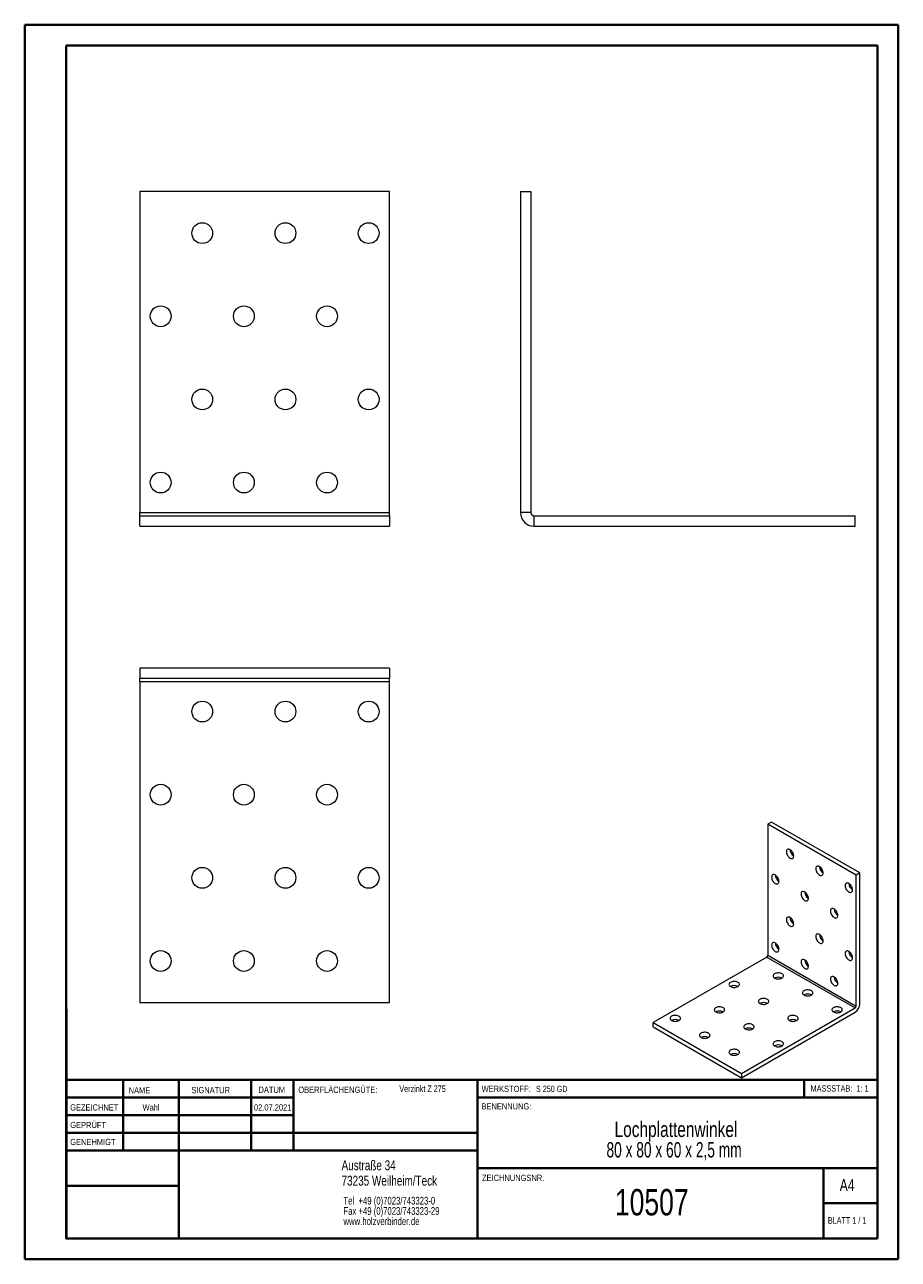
# Model space of a CAD drawing. Header units: millimetres. Extents: x 0 to 210, y 0 to 297.
import ezdxf

# ---------------------------------------------------------------- set-up
doc = ezdxf.new("R2010")
doc.units = ezdxf.units.MM
doc.styles.add('SLDTEXTSTYLE0', font='TXT', dxfattribs={"width": 0.75})
doc.styles.add('SLDTEXTSTYLE1', font='TXT', dxfattribs={"width": 0.681818})
doc.styles.add('SLDTEXTSTYLE2', font='TXT', dxfattribs={"width": 0.7})
doc.styles.add('SLDTEXTSTYLE3', font='TXT', dxfattribs={"width": 0.6875})
doc.styles.add('SLDTEXTSTYLE4', font='TXT', dxfattribs={"width": 0.666667})

# ---------------------------------------------------------------- blocks, each defined once
blk = doc.blocks.new('SW_NOTE_0')
at = {"color": 0, "linetype": 'Continuous', "lineweight": 0, "char_height": 1.8521, "attachment_point": 1, "style": 'SLDTEXTSTYLE0'}
for s, insert in [('Tel  +49 (0)7023/743323-0', (0, 2.39)), ('Fax +49 (0)7023/743323-29', (0, -0.08)), ('www.holzverbinder.de', (0, -2.55))]:
    blk.add_mtext(s, dxfattribs=dict(at, insert=insert))
blk = doc.blocks.new('SW_NOTE_1')
at = {"color": 0, "linetype": 'Continuous', "lineweight": 0, "char_height": 3.7042, "attachment_point": 2}
for s, insert, style in [('Lochplattenwinkel', (21.65, 4.77), 'SLDTEXTSTYLE0'), ('80 x 80 x 60 x 2,5 mm', (21.19, -0.16), 'SLDTEXTSTYLE4')]:
    blk.add_mtext(s, dxfattribs=dict(at, insert=insert, style=style))

msp = doc.modelspace()

# ---------------------------------------------------------------- linework, layer by layer
at = {"color": 7, "linetype": 'Continuous', "lineweight": 40}
for p, q in [((0.08, 0.21), (0.08, 297.21)), ((0.08, 297.21), (210.08, 297.21)), ((210.08, 0.21), (210.08, 297.21)), ((210.08, 292.21), (210.08, 297.21)), ((10.08, 292.21), (205.08, 292.21)), ((10.08, 5.21), (10.08, 292.21)), ((205.08, 5.21), (205.08, 292.21)), ((10.11, 60.37), (10.11, 5.12)), ((205.08, 43.37), (10.11, 43.37)), ((23.71, 43.37), (23.71, 26.37)), ((37.1, 43.37), (37.1, 5.12)), ((54.51, 43.37), (54.51, 26.37)), ((64.71, 26.37), (64.71, 43.37)), ((108.91, 43.37), (108.91, 5.12)), ((187.47, 39.12), (187.47, 43.37)), ((64.71, 39.1), (10.11, 39.1)), ((205.08, 39.12), (108.91, 39.12)), ((64.71, 34.87), (10.11, 34.87)), ((108.91, 30.62), (10.11, 30.62)), ((108.91, 26.37), (10.11, 26.37)), ((108.91, 22.12), (205.08, 22.12)), ((192.08, 5.21), (192.08, 22.21)), ((37.1, 17.87), (10.11, 17.87)), ((10.11, 13.71), (10.08, 13.71)), ((205.08, 13.71), (192.08, 13.71)), ((10.11, 9.46), (10.08, 9.46)), ((10.08, 5.21), (205.08, 5.21)), ((205.08, 5.21), (180.99, 5.21)), ((0.08, 0.21), (210.08, 0.21))]:
    msp.add_line(p, q, dxfattribs=at)
at = {"color": 7, "linetype": 'Continuous', "lineweight": 15}
for p, q in [((27.76, 257.07), (27.76, 179.84)), ((87.76, 257.07), (27.76, 257.07)), ((87.76, 179.84), (87.76, 257.07)), ((119.25, 257.07), (119.25, 179.84)), ((119.25, 257.07), (121.75, 257.07)), ((121.75, 257.07), (121.75, 179.84)), ((27.76, 179.84), (87.76, 179.84)), ((27.76, 179.1), (27.76, 179.84)), ((27.76, 179.1), (87.76, 179.1)), ((27.76, 176.6), (27.76, 179.1)), ((87.76, 179.1), (87.76, 179.84)), ((87.76, 179.1), (87.76, 176.6)), ((121.75, 179.84), (119.25, 179.84)), ((122.48, 179.1), (122.48, 176.6)), ((122.48, 179.1), (199.71, 179.1)), ((199.71, 176.6), (199.71, 179.1)), ((27.76, 176.6), (87.76, 176.6)), ((122.48, 176.6), (199.71, 176.6)), ((87.76, 142.44), (27.76, 142.44)), ((27.76, 142.44), (27.76, 139.94)), ((87.76, 139.94), (27.76, 139.94)), ((27.76, 139.2), (27.76, 139.94)), ((87.76, 142.44), (87.76, 139.94)), ((87.76, 139.2), (87.76, 139.94)), ((27.76, 139.2), (87.76, 139.2)), ((27.76, 139.2), (27.76, 61.98)), ((87.76, 61.98), (87.76, 139.2)), ((179.63, 105.41), (178.74, 104.9)), ((199.96, 92.66), (178.74, 104.9)), ((178.74, 104.9), (178.74, 73.37)), ((200.84, 93.17), (179.63, 105.41)), ((200.84, 93.17), (199.96, 92.66)), ((199.96, 61.13), (199.96, 92.66)), ((200.84, 61.64), (200.84, 93.17)), ((178.48, 72.92), (151.18, 57.16)), ((178.48, 72.92), (199.7, 60.68)), ((178.74, 73.37), (199.96, 61.13)), ((27.76, 61.98), (87.76, 61.98)), ((172.39, 44.92), (199.7, 60.68)), ((172.39, 43.9), (199.7, 59.66)), ((151.18, 57.16), (172.39, 44.92)), ((151.18, 56.14), (151.18, 57.16)), ((151.18, 56.14), (172.39, 43.9)), ((172.39, 44.92), (172.39, 43.9))]:
    msp.add_line(p, q, dxfattribs=at)
at = {"color": 7, "linetype": 'Continuous', "lineweight": 0}
for p, q in [((64.71, 39.12), (10.11, 39.12)), ((23.71, 5.21), (23.71, 5.12)), ((54.51, 5.21), (54.51, 5.12))]:
    msp.add_line(p, q, dxfattribs=at)
at = {"color": 7, "linetype": 'Continuous', "lineweight": 15, "flags": 128}
for points in [[(184.05, 96.74), (184.22, 96.66), (184.38, 96.62), (184.53, 96.62), (184.66, 96.67), (184.77, 96.75), (184.85, 96.87), (184.91, 97.02), (184.93, 97.2), (184.92, 97.4), (184.88, 97.61), (184.81, 97.83), (184.72, 98.04), (184.59, 98.25), (184.45, 98.43), (184.3, 98.59), (184.13, 98.73), (183.96, 98.82), (183.8, 98.88), (183.64, 98.9), (183.5, 98.88), (183.38, 98.81), (183.28, 98.71), (183.21, 98.58), (183.17, 98.41), (183.17, 98.22), (183.19, 98.01), (183.24, 97.8), (183.33, 97.58), (183.44, 97.37), (183.57, 97.18), (183.72, 97), (183.88, 96.85), (184.05, 96.74)], [(180.51, 90.61), (180.68, 90.54), (180.84, 90.5), (180.99, 90.5), (181.12, 90.54), (181.23, 90.63), (181.32, 90.75), (181.37, 90.9), (181.4, 91.08), (181.39, 91.28), (181.35, 91.49), (181.28, 91.7), (181.18, 91.92), (181.06, 92.12), (180.92, 92.31), (180.76, 92.47), (180.6, 92.6), (180.43, 92.7), (180.26, 92.76), (180.11, 92.78), (179.97, 92.75), (179.84, 92.69), (179.75, 92.59), (179.68, 92.45), (179.64, 92.29), (179.63, 92.1), (179.65, 91.89), (179.71, 91.68), (179.79, 91.46), (179.9, 91.25), (180.03, 91.05), (180.18, 90.88), (180.35, 90.73), (180.51, 90.61)], [(191.12, 92.66), (191.29, 92.58), (191.45, 92.54), (191.6, 92.54), (191.73, 92.59), (191.84, 92.67), (191.92, 92.79), (191.98, 92.94), (192, 93.12), (191.99, 93.32), (191.95, 93.53), (191.88, 93.75), (191.79, 93.96), (191.67, 94.16), (191.52, 94.35), (191.37, 94.51), (191.2, 94.64), (191.04, 94.74), (190.87, 94.8), (190.71, 94.82), (190.57, 94.79), (190.45, 94.73), (190.35, 94.63), (190.28, 94.49), (190.24, 94.33), (190.24, 94.14), (190.26, 93.93), (190.32, 93.72), (190.4, 93.5), (190.51, 93.29), (190.64, 93.09), (190.79, 92.92), (190.95, 92.77), (191.12, 92.66)], [(198.19, 88.57), (198.36, 88.5), (198.52, 88.46), (198.67, 88.46), (198.8, 88.5), (198.91, 88.59), (198.99, 88.71), (199.05, 88.86), (199.07, 89.04), (199.06, 89.24), (199.03, 89.45), (198.96, 89.66), (198.86, 89.88), (198.74, 90.08), (198.6, 90.27), (198.44, 90.43), (198.27, 90.56), (198.11, 90.66), (197.94, 90.72), (197.79, 90.74), (197.64, 90.71), (197.52, 90.65), (197.42, 90.55), (197.35, 90.41), (197.32, 90.25), (197.31, 90.06), (197.33, 89.85), (197.39, 89.64), (197.47, 89.42), (197.58, 89.21), (197.71, 89.01), (197.86, 88.84), (198.02, 88.69), (198.19, 88.57)], [(187.58, 86.53), (187.75, 86.45), (187.91, 86.42), (188.06, 86.42), (188.19, 86.46), (188.3, 86.55), (188.39, 86.66), (188.44, 86.82), (188.47, 86.99), (188.46, 87.19), (188.42, 87.4), (188.35, 87.62), (188.25, 87.84), (188.13, 88.04), (187.99, 88.23), (187.83, 88.39), (187.67, 88.52), (187.5, 88.62), (187.33, 88.68), (187.18, 88.69), (187.04, 88.67), (186.92, 88.61), (186.82, 88.51), (186.75, 88.37), (186.71, 88.2), (186.7, 88.01), (186.72, 87.81), (186.78, 87.59), (186.86, 87.38), (186.97, 87.17), (187.11, 86.97), (187.26, 86.79), (187.42, 86.65), (187.58, 86.53)], [(194.65, 82.45), (194.82, 82.37), (194.98, 82.33), (195.13, 82.34), (195.26, 82.38), (195.37, 82.46), (195.46, 82.58), (195.51, 82.73), (195.54, 82.91), (195.53, 83.11), (195.49, 83.32), (195.42, 83.54), (195.32, 83.75), (195.2, 83.96), (195.06, 84.14), (194.9, 84.31), (194.74, 84.44), (194.57, 84.54), (194.41, 84.59), (194.25, 84.61), (194.11, 84.59), (193.99, 84.52), (193.89, 84.42), (193.82, 84.29), (193.78, 84.12), (193.77, 83.93), (193.8, 83.73), (193.85, 83.51), (193.93, 83.29), (194.04, 83.08), (194.18, 82.89), (194.33, 82.71), (194.49, 82.57), (194.65, 82.45)], [(184.05, 80.41), (184.22, 80.33), (184.38, 80.29), (184.53, 80.29), (184.66, 80.34), (184.77, 80.42), (184.85, 80.54), (184.91, 80.69), (184.93, 80.87), (184.92, 81.07), (184.88, 81.28), (184.81, 81.5), (184.72, 81.71), (184.59, 81.92), (184.45, 82.1), (184.3, 82.26), (184.13, 82.4), (183.96, 82.49), (183.8, 82.55), (183.64, 82.57), (183.5, 82.55), (183.38, 82.48), (183.28, 82.38), (183.21, 82.24), (183.17, 82.08), (183.17, 81.89), (183.19, 81.68), (183.24, 81.47), (183.33, 81.25), (183.44, 81.04), (183.57, 80.85), (183.72, 80.67), (183.88, 80.52), (184.05, 80.41)], [(191.12, 76.33), (191.29, 76.25), (191.45, 76.21), (191.6, 76.21), (191.73, 76.26), (191.84, 76.34), (191.92, 76.46), (191.98, 76.61), (192, 76.79), (191.99, 76.99), (191.95, 77.2), (191.88, 77.41), (191.79, 77.63), (191.67, 77.83), (191.52, 78.02), (191.37, 78.18), (191.2, 78.31), (191.04, 78.41), (190.87, 78.47), (190.71, 78.49), (190.57, 78.46), (190.45, 78.4), (190.35, 78.3), (190.28, 78.16), (190.24, 78), (190.24, 77.81), (190.26, 77.6), (190.32, 77.39), (190.4, 77.17), (190.51, 76.96), (190.64, 76.76), (190.79, 76.59), (190.95, 76.44), (191.12, 76.33)], [(180.51, 74.28), (180.68, 74.21), (180.84, 74.17), (180.99, 74.17), (181.12, 74.21), (181.23, 74.3), (181.32, 74.42), (181.37, 74.57), (181.4, 74.75), (181.39, 74.94), (181.35, 75.16), (181.28, 75.37), (181.18, 75.59), (181.06, 75.79), (180.92, 75.98), (180.76, 76.14), (180.6, 76.27), (180.43, 76.37), (180.26, 76.43), (180.11, 76.45), (179.97, 76.42), (179.84, 76.36), (179.75, 76.26), (179.68, 76.12), (179.64, 75.95), (179.63, 75.77), (179.65, 75.56), (179.71, 75.34), (179.79, 75.13), (179.9, 74.92), (180.03, 74.72), (180.18, 74.55), (180.35, 74.4), (180.51, 74.28)], [(198.19, 72.24), (198.36, 72.17), (198.52, 72.13), (198.67, 72.13), (198.8, 72.17), (198.91, 72.26), (198.99, 72.38), (199.05, 72.53), (199.07, 72.71), (199.06, 72.9), (199.03, 73.12), (198.96, 73.33), (198.86, 73.55), (198.74, 73.75), (198.6, 73.94), (198.44, 74.1), (198.27, 74.23), (198.11, 74.33), (197.94, 74.39), (197.79, 74.41), (197.64, 74.38), (197.52, 74.32), (197.42, 74.22), (197.35, 74.08), (197.32, 73.91), (197.31, 73.73), (197.33, 73.52), (197.39, 73.3), (197.47, 73.09), (197.58, 72.88), (197.71, 72.68), (197.86, 72.51), (198.02, 72.36), (198.19, 72.24)], [(187.58, 70.2), (187.75, 70.12), (187.91, 70.08), (188.06, 70.09), (188.19, 70.13), (188.3, 70.21), (188.39, 70.33), (188.44, 70.49), (188.47, 70.66), (188.46, 70.86), (188.42, 71.07), (188.35, 71.29), (188.25, 71.5), (188.13, 71.71), (187.99, 71.9), (187.83, 72.06), (187.67, 72.19), (187.5, 72.29), (187.33, 72.35), (187.18, 72.36), (187.04, 72.34), (186.92, 72.28), (186.82, 72.17), (186.75, 72.04), (186.71, 71.87), (186.7, 71.68), (186.72, 71.48), (186.78, 71.26), (186.86, 71.05), (186.97, 70.84), (187.11, 70.64), (187.26, 70.46), (187.42, 70.32), (187.58, 70.2)], [(180.35, 67.88), (180.53, 67.79), (180.74, 67.72), (180.97, 67.68), (181.2, 67.67), (181.44, 67.68), (181.67, 67.71), (181.88, 67.77), (182.07, 67.85), (182.23, 67.96), (182.36, 68.07), (182.44, 68.2), (182.48, 68.34), (182.47, 68.47), (182.42, 68.61), (182.33, 68.73), (182.2, 68.85), (182.03, 68.94), (181.83, 69.02), (181.61, 69.07), (181.38, 69.1), (181.14, 69.11), (180.91, 69.08), (180.69, 69.04), (180.48, 68.97), (180.31, 68.87), (180.17, 68.76), (180.06, 68.64), (180, 68.51), (179.98, 68.37), (180.01, 68.23), (180.08, 68.1), (180.2, 67.98), (180.35, 67.88)], [(169.74, 65.84), (169.93, 65.75), (170.13, 65.68), (170.36, 65.64), (170.6, 65.63), (170.83, 65.63), (171.06, 65.67), (171.28, 65.73), (171.47, 65.81), (171.63, 65.91), (171.75, 66.03), (171.83, 66.16), (171.87, 66.3), (171.87, 66.43), (171.82, 66.57), (171.72, 66.69), (171.59, 66.81), (171.42, 66.9), (171.23, 66.98), (171.01, 67.03), (170.77, 67.06), (170.54, 67.07), (170.3, 67.04), (170.08, 67), (169.88, 66.92), (169.7, 66.83), (169.56, 66.72), (169.46, 66.6), (169.39, 66.47), (169.38, 66.33), (169.41, 66.19), (169.48, 66.06), (169.59, 65.94), (169.74, 65.84)], [(194.65, 66.12), (194.82, 66.04), (194.98, 66), (195.13, 66.01), (195.26, 66.05), (195.37, 66.13), (195.46, 66.25), (195.51, 66.4), (195.54, 66.58), (195.53, 66.78), (195.49, 66.99), (195.42, 67.21), (195.32, 67.42), (195.2, 67.63), (195.06, 67.81), (194.9, 67.98), (194.74, 68.11), (194.57, 68.2), (194.41, 68.26), (194.25, 68.28), (194.11, 68.26), (193.99, 68.19), (193.89, 68.09), (193.82, 67.96), (193.78, 67.79), (193.77, 67.6), (193.8, 67.4), (193.85, 67.18), (193.93, 66.96), (194.04, 66.75), (194.18, 66.56), (194.33, 66.38), (194.49, 66.23), (194.65, 66.12)], [(176.81, 61.75), (177, 61.67), (177.21, 61.6), (177.43, 61.56), (177.67, 61.54), (177.9, 61.55), (178.13, 61.59), (178.35, 61.65), (178.54, 61.73), (178.7, 61.83), (178.82, 61.95), (178.9, 62.08), (178.94, 62.21), (178.94, 62.35), (178.89, 62.48), (178.79, 62.61), (178.66, 62.72), (178.49, 62.82), (178.3, 62.9), (178.08, 62.95), (177.85, 62.98), (177.61, 62.98), (177.37, 62.96), (177.15, 62.91), (176.95, 62.84), (176.77, 62.75), (176.63, 62.64), (176.53, 62.52), (176.46, 62.38), (176.45, 62.25), (176.48, 62.11), (176.55, 61.98), (176.66, 61.86), (176.81, 61.75)], [(187.42, 63.8), (187.6, 63.71), (187.81, 63.64), (188.04, 63.6), (188.27, 63.58), (188.51, 63.59), (188.74, 63.63), (188.95, 63.69), (189.14, 63.77), (189.3, 63.87), (189.43, 63.99), (189.51, 64.12), (189.55, 64.25), (189.55, 64.39), (189.49, 64.53), (189.4, 64.65), (189.27, 64.76), (189.1, 64.86), (188.9, 64.94), (188.68, 64.99), (188.45, 65.02), (188.21, 65.03), (187.98, 65), (187.76, 64.95), (187.56, 64.88), (187.38, 64.79), (187.24, 64.68), (187.13, 64.56), (187.07, 64.43), (187.05, 64.29), (187.08, 64.15), (187.16, 64.02), (187.27, 63.9), (187.42, 63.8)], [(166.21, 59.71), (166.39, 59.63), (166.6, 59.56), (166.83, 59.52), (167.06, 59.5), (167.3, 59.51), (167.53, 59.55), (167.74, 59.61), (167.93, 59.69), (168.09, 59.79), (168.22, 59.91), (168.3, 60.04), (168.34, 60.17), (168.33, 60.31), (168.28, 60.44), (168.19, 60.57), (168.05, 60.68), (167.89, 60.78), (167.69, 60.86), (167.47, 60.91), (167.24, 60.94), (167, 60.94), (166.77, 60.92), (166.54, 60.87), (166.34, 60.8), (166.17, 60.71), (166.02, 60.6), (165.92, 60.48), (165.86, 60.34), (165.84, 60.21), (165.87, 60.07), (165.94, 59.94), (166.06, 59.82), (166.21, 59.71)], [(194.49, 59.71), (194.67, 59.63), (194.88, 59.56), (195.11, 59.52), (195.35, 59.5), (195.58, 59.51), (195.81, 59.55), (196.03, 59.61), (196.22, 59.69), (196.38, 59.79), (196.5, 59.91), (196.58, 60.04), (196.62, 60.17), (196.62, 60.31), (196.57, 60.44), (196.47, 60.57), (196.34, 60.68), (196.17, 60.78), (195.97, 60.86), (195.76, 60.91), (195.52, 60.94), (195.29, 60.94), (195.05, 60.92), (194.83, 60.87), (194.63, 60.8), (194.45, 60.71), (194.31, 60.6), (194.2, 60.48), (194.14, 60.34), (194.13, 60.21), (194.15, 60.07), (194.23, 59.94), (194.34, 59.82), (194.49, 59.71)], [(155.6, 57.67), (155.78, 57.58), (155.99, 57.52), (156.22, 57.48), (156.45, 57.46), (156.69, 57.47), (156.92, 57.51), (157.13, 57.57), (157.33, 57.65), (157.49, 57.75), (157.61, 57.87), (157.69, 58), (157.73, 58.13), (157.73, 58.27), (157.67, 58.4), (157.58, 58.53), (157.45, 58.64), (157.28, 58.74), (157.08, 58.82), (156.86, 58.87), (156.63, 58.9), (156.4, 58.9), (156.16, 58.88), (155.94, 58.83), (155.74, 58.76), (155.56, 58.67), (155.42, 58.56), (155.31, 58.43), (155.25, 58.3), (155.23, 58.17), (155.26, 58.03), (155.34, 57.9), (155.45, 57.78), (155.6, 57.67)], [(173.28, 55.63), (173.46, 55.54), (173.67, 55.48), (173.9, 55.44), (174.13, 55.42), (174.37, 55.43), (174.6, 55.47), (174.81, 55.53), (175, 55.61), (175.16, 55.71), (175.29, 55.83), (175.37, 55.95), (175.41, 56.09), (175.4, 56.23), (175.35, 56.36), (175.26, 56.49), (175.13, 56.6), (174.96, 56.7), (174.76, 56.77), (174.54, 56.83), (174.31, 56.86), (174.07, 56.86), (173.84, 56.84), (173.62, 56.79), (173.41, 56.72), (173.24, 56.63), (173.09, 56.52), (172.99, 56.39), (172.93, 56.26), (172.91, 56.12), (172.94, 55.99), (173.01, 55.86), (173.13, 55.74), (173.28, 55.63)], [(183.88, 57.67), (184.07, 57.58), (184.28, 57.52), (184.5, 57.48), (184.74, 57.46), (184.98, 57.47), (185.21, 57.51), (185.42, 57.57), (185.61, 57.65), (185.77, 57.75), (185.89, 57.87), (185.98, 58), (186.02, 58.13), (186.01, 58.27), (185.96, 58.4), (185.87, 58.53), (185.73, 58.64), (185.56, 58.74), (185.37, 58.82), (185.15, 58.87), (184.92, 58.9), (184.68, 58.9), (184.45, 58.88), (184.22, 58.83), (184.02, 58.76), (183.84, 58.67), (183.7, 58.56), (183.6, 58.43), (183.54, 58.3), (183.52, 58.17), (183.55, 58.03), (183.62, 57.9), (183.73, 57.78), (183.88, 57.67)], [(162.67, 53.59), (162.85, 53.5), (163.06, 53.44), (163.29, 53.4), (163.53, 53.38), (163.76, 53.39), (163.99, 53.42), (164.21, 53.48), (164.4, 53.57), (164.56, 53.67), (164.68, 53.79), (164.76, 53.91), (164.8, 54.05), (164.8, 54.19), (164.75, 54.32), (164.65, 54.45), (164.52, 54.56), (164.35, 54.66), (164.15, 54.73), (163.94, 54.79), (163.7, 54.82), (163.47, 54.82), (163.23, 54.8), (163.01, 54.75), (162.81, 54.68), (162.63, 54.59), (162.49, 54.48), (162.38, 54.35), (162.32, 54.22), (162.31, 54.08), (162.33, 53.95), (162.41, 53.82), (162.52, 53.7), (162.67, 53.59)], [(169.74, 49.51), (169.93, 49.42), (170.13, 49.35), (170.36, 49.31), (170.6, 49.3), (170.83, 49.31), (171.06, 49.34), (171.28, 49.4), (171.47, 49.48), (171.63, 49.59), (171.75, 49.7), (171.83, 49.83), (171.87, 49.97), (171.87, 50.1), (171.82, 50.24), (171.72, 50.36), (171.59, 50.48), (171.42, 50.57), (171.23, 50.65), (171.01, 50.71), (170.77, 50.73), (170.54, 50.74), (170.3, 50.72), (170.08, 50.67), (169.88, 50.6), (169.7, 50.5), (169.56, 50.39), (169.46, 50.27), (169.39, 50.14), (169.38, 50), (169.41, 49.86), (169.48, 49.73), (169.59, 49.61), (169.74, 49.51)], [(180.35, 51.55), (180.53, 51.46), (180.74, 51.4), (180.97, 51.35), (181.2, 51.34), (181.44, 51.35), (181.67, 51.38), (181.88, 51.44), (182.07, 51.53), (182.23, 51.63), (182.36, 51.74), (182.44, 51.87), (182.48, 52.01), (182.47, 52.15), (182.42, 52.28), (182.33, 52.41), (182.2, 52.52), (182.03, 52.62), (181.83, 52.69), (181.61, 52.75), (181.38, 52.78), (181.14, 52.78), (180.91, 52.76), (180.69, 52.71), (180.48, 52.64), (180.31, 52.54), (180.17, 52.43), (180.06, 52.31), (180, 52.18), (179.98, 52.04), (180.01, 51.91), (180.08, 51.78), (180.2, 51.65), (180.35, 51.55)]]:
    msp.add_lwpolyline(points, dxfattribs=at)
at = {"color": 7, "linetype": 'Continuous', "lineweight": 15}
for centre in [(42.76, 247.07), (62.76, 247.07), (82.76, 247.07), (32.76, 227.07), (52.76, 227.07), (72.76, 227.07), (42.76, 207.07), (62.76, 207.07), (82.76, 207.07), (32.76, 187.07), (52.76, 187.07), (72.76, 187.07), (42.76, 131.98), (62.76, 131.98), (82.76, 131.98), (32.76, 111.98), (52.76, 111.98), (72.76, 111.98), (42.76, 91.98), (62.76, 91.98), (82.76, 91.98), (32.76, 71.98), (52.76, 71.98), (72.76, 71.98)]:
    msp.add_circle(centre, 2.5, dxfattribs=at)
for centre, radius, start, end in [((122.48, 179.84), 3.24, 180, 270), ((122.48, 179.84), 0.737, 180, 270), ((185.95, 98.86), 1.9, 182.3504, 237.6442), ((182.42, 92.73), 1.9, 182.3504, 237.6442), ((193.02, 94.78), 1.9, 182.3504, 237.6442), ((200.09, 90.69), 1.9, 182.3504, 237.6442), ((189.49, 88.65), 1.9, 182.3504, 237.6442), ((196.56, 84.57), 1.9, 182.3504, 237.6442), ((185.95, 82.53), 1.9, 182.3504, 237.6442), ((193.02, 78.45), 1.9, 182.3504, 237.6442), ((182.42, 76.4), 1.9, 182.3504, 237.6442), ((200.09, 74.36), 1.9, 182.3504, 237.6442), ((178.18, 73.4), 0.566, 302.6055, 357.3945), ((189.49, 72.32), 1.9, 182.3504, 237.6442), ((170.63, 64.15), 1.91, 62.3724, 117.6276), ((181.23, 66.19), 1.91, 62.3724, 117.6276), ((196.56, 68.24), 1.9, 182.3504, 237.6442), ((188.3, 62.11), 1.91, 62.3724, 117.6276), ((167.09, 58.02), 1.91, 62.3724, 117.6276), ((177.7, 60.07), 1.91, 62.3724, 117.6276), ((195.38, 58.02), 1.91, 62.3724, 117.6276), ((198.37, 61.75), 2.48, 302.4764, 357.5236), ((199.39, 61.15), 0.566, 302.6055, 357.3945), ((156.48, 55.98), 1.91, 62.3724, 117.6276), ((184.77, 55.98), 1.91, 62.3724, 117.6276), ((163.56, 51.9), 1.91, 62.3724, 117.6276), ((174.16, 53.94), 1.91, 62.3724, 117.6276), ((181.23, 49.86), 1.91, 62.3724, 117.6276), ((170.63, 47.82), 1.91, 62.3724, 117.6276)]:
    msp.add_arc(centre, radius, start, end, dxfattribs=at)

# ---------------------------------------------------------------- block references
at = {"color": 7, "linetype": 'Continuous', "lineweight": 0}
for name, p in [('SW_NOTE_1', (134.99, 28.57)), ('SW_NOTE_0', (76.7, 12.85))]:
    msp.add_blockref(name, p, dxfattribs=at)

# ---------------------------------------------------------------- texts
for s, insert, char_height, attachment_point, style in [('NAME', (25.07, 41.62), 1.5, 1, 'SLDTEXTSTYLE0'), ('SIGNATUR', (40.14, 41.68), 1.5, 1, 'SLDTEXTSTYLE0'), ('DATUM', (56.28, 41.74), 1.5, 1, 'SLDTEXTSTYLE0'), ('OBERFLÄCHENGÜTE:', (65.86, 41.74), 1.5, 1, 'SLDTEXTSTYLE0'), ('Verzinkt Z 275', (90.14, 42.03), 1.5875, 1, 'SLDTEXTSTYLE0'), ('WERKSTOFF:', (109.91, 41.96), 1.5, 1, 'SLDTEXTSTYLE0'), ('S 250 GD', (122.99, 41.96), 1.5, 1, 'SLDTEXTSTYLE3'), ('MASSSTAB:  1: 1', (188.99, 42.07), 1.5, 1, 'SLDTEXTSTYLE2'), ('GEZEICHNET', (11, 37.51), 1.5, 1, 'SLDTEXTSTYLE0'), ('Wahl', (30.46, 37.5), 1.499, 2, 'SLDTEXTSTYLE0'), ('02.07.2021', (59.69, 37.5), 1.499, 2, 'SLDTEXTSTYLE0'), ('BENENNUNG:', (109.88, 37.77), 1.5, 1, 'SLDTEXTSTYLE0'), ('GEPRÜFT', (11.03, 33.28), 1.5, 1, 'SLDTEXTSTYLE0'), ('GENEHMIGT', (11.02, 29.19), 1.5, 1, 'SLDTEXTSTYLE0'), ('Austraße 34', (76.25, 24.02), 2.3813, 1, 'SLDTEXTSTYLE0'), ('73235 Weilheim/Teck', (76.25, 20.32), 2.3813, 1, 'SLDTEXTSTYLE0'), ('ZEICHNUNGSNR.', (110, 20.55), 1.5, 1, 'SLDTEXTSTYLE0'), ('A4', (196, 19.52), 2.91, 1, 'SLDTEXTSTYLE0'), ('10507', (150.82, 17.12), 6.35, 2, 'SLDTEXTSTYLE0'), ('BLATT 1 / 1', (193.16, 10.36), 1.5875, 1, 'SLDTEXTSTYLE1')]:
    msp.add_mtext(s, dxfattribs=dict(at, insert=insert, char_height=char_height, attachment_point=attachment_point, style=style))

doc.saveas('drawing.dxf')
